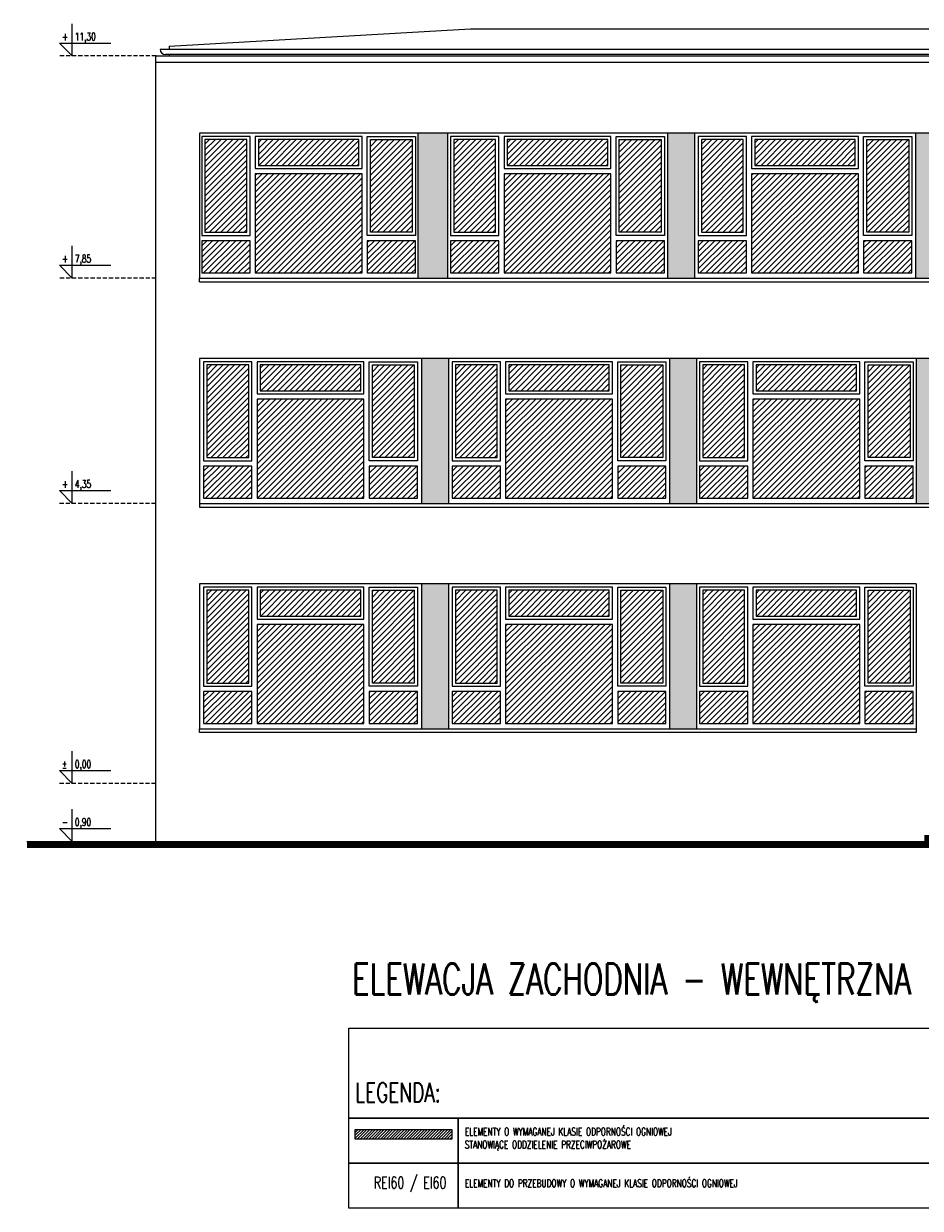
# Model space of a CAD drawing. Header units: millimetres. Extents: x 167273 to 188273, y -125105 to -88145.
# Tile 68 of 210: x 170918 to 172311, y -112165 to -110325. Entities that reach past the tile are written whole.
import ezdxf

# ---------------------------------------------------------------- set-up
doc = ezdxf.new("R2010")
doc.units = ezdxf.units.MM
for name, pattern in [('ACAD_ISO03W100', [30, 12, -18]), ('AUSGEZOGEN', [0]), ('HIDDEN', [9.525, 6.35, -3.175])]:
    doc.linetypes.add(name, pattern=pattern)
for name, color, linetype in [('!_ppoz', 10, 'Continuous'), ('a-op_leader', 9, 'Continuous'), ('a-op_text', 9, 'Continuous'), ('b-cienka', 9, 'Continuous'), ('b-przerywana1', 9, 'ACAD_ISO03W100'), ('b-widokowa', 7, 'Continuous'), ('b-ściany', 2, 'Continuous')]:
    doc.layers.add(name, color=color, linetype=linetype)
doc.layers.add('7031', color=7, linetype='AUSGEZOGEN', true_color=0x474b4e)
doc.layers.add('_SZYBY', color=7, linetype='Continuous', lineweight=5, true_color=0xb3b3b3)
doc.styles.add('PPAB_100', font='romans.shx', dxfattribs={"width": 0.7, "height": 12})
doc.styles.add('PPAB_50', font='romans.shx', dxfattribs={"width": 0.7, "height": 8})

# ---------------------------------------------------------------- blocks, each defined once
blk = doc.blocks.new('kota')
at = {"layer": 'a-op_text'}
for p, q in [((-27153.37, 102049.9), (-27153.37, 102074.9)), ((-27163.37, 102059.9), (-27123.37, 102059.9)), ((-27153.37, 102049.9), (-27163.37, 102059.9))]:
    blk.add_line(p, q, dxfattribs=at)
at = {"layer": 'a-op_text', "style": 'PPAB_50', "flags": 4}
for tag, p in [('ZNAK', (-27161.37, 102061.9)), ('WARTOSC', (-27151.37, 102061.9))]:
    blk.add_attdef(tag, p, '', height=8, dxfattribs=at)

msp = doc.modelspace()

# ---------------------------------------------------------------- hatches: boundary and pattern name
at = {"layer": '!_ppoz'}
h = msp.add_hatch(dxfattribs=at)
h.set_pattern_fill('ANSI31', color=256, style=0)
h.set_pattern_definition([(45, (-6795.055, -16692.299), (-2.24506403, 2.24506403), [])])
h.paths.add_polyline_path([(171583.44, -112042.7), (171433.44, -112042.7), (171433.44, -112057.7), (171583.44, -112057.7)])
at = {"layer": '7031'}
for points in [[(171576.44, -110495.35), (171530.44, -110495.35), (171530.44, -110720.35), (171576.44, -110720.35)], [(171960.44, -110495.35), (171918.44, -110495.35), (171918.44, -110720.35), (171960.44, -110720.35)], [(172344.44, -110495.35), (172303.44, -110495.35), (172303.44, -110720.35), (172344.44, -110720.35)], [(171578.44, -110845.35), (171536.44, -110845.35), (171536.44, -111070.35), (171578.44, -111070.35)], [(171963.44, -110845.35), (171921.44, -110845.35), (171921.44, -111070.35), (171963.44, -111070.35)], [(172349.44, -110845.35), (172304.44, -110845.35), (172304.44, -111070.35), (172349.44, -111070.35)], [(171578.44, -111195.35), (171536.44, -111195.35), (171536.44, -111420.35), (171578.44, -111420.35)], [(171963.44, -111195.35), (171921.44, -111195.35), (171921.44, -111420.35), (171963.44, -111420.35)]]:
    msp.add_hatch(color=256, dxfattribs=at).paths.add_polyline_path(points)
at = {"layer": '_SZYBY'}
h = msp.add_hatch(dxfattribs=at)
h.set_pattern_fill('ANSI31', color=256, scale=2, style=0)
h.set_pattern_definition([(45, (-4120.3415, 350), (-4.49012806, 4.49012806), [])])
h.paths.add_polyline_path([(171264.94, -110505.35), (171199.94, -110505.35), (171199.94, -110649.35), (171264.94, -110649.35)])
h.paths.add_polyline_path([(171269.94, -110662.35), (171194.94, -110662.35), (171194.94, -110712.35), (171269.94, -110712.35)])
h.paths.add_polyline_path([(171443.94, -110558.35), (171277.94, -110558.35), (171277.94, -110712.35), (171443.94, -110712.35)])
h.paths.add_polyline_path([(171438.94, -110505.35), (171282.94, -110505.35), (171282.94, -110545.35), (171438.94, -110545.35)])
h.paths.add_polyline_path([(171521.94, -110505.35), (171456.94, -110505.35), (171456.94, -110649.35), (171521.94, -110649.35)])
h.paths.add_polyline_path([(171526.94, -110662.35), (171451.94, -110662.35), (171451.94, -110712.35), (171526.94, -110712.35)])
h = msp.add_hatch(dxfattribs=at)
h.set_pattern_fill('ANSI31', color=256, scale=2, style=0)
h.set_pattern_definition([(45, (-3733.8415, 350), (-4.49012806, 4.49012806), [])])
h.paths.add_polyline_path([(171651.44, -110505.35), (171586.44, -110505.35), (171586.44, -110649.35), (171651.44, -110649.35)])
h.paths.add_polyline_path([(171656.44, -110662.35), (171581.44, -110662.35), (171581.44, -110712.35), (171656.44, -110712.35)])
h.paths.add_polyline_path([(171830.44, -110558.35), (171664.44, -110558.35), (171664.44, -110712.35), (171830.44, -110712.35)])
h.paths.add_polyline_path([(171825.44, -110505.35), (171669.44, -110505.35), (171669.44, -110545.35), (171825.44, -110545.35)])
h.paths.add_polyline_path([(171908.44, -110505.35), (171843.44, -110505.35), (171843.44, -110649.35), (171908.44, -110649.35)])
h.paths.add_polyline_path([(171913.44, -110662.35), (171838.44, -110662.35), (171838.44, -110712.35), (171913.44, -110712.35)])
h = msp.add_hatch(dxfattribs=at)
h.set_pattern_fill('ANSI31', color=256, scale=2, style=0)
h.set_pattern_definition([(45, (-3349.3415, 350), (-4.49012806, 4.49012806), [])])
h.paths.add_polyline_path([(172035.94, -110505.35), (171970.94, -110505.35), (171970.94, -110649.35), (172035.94, -110649.35)])
h.paths.add_polyline_path([(172040.94, -110662.35), (171965.94, -110662.35), (171965.94, -110712.35), (172040.94, -110712.35)])
h.paths.add_polyline_path([(172214.94, -110558.35), (172048.94, -110558.35), (172048.94, -110712.35), (172214.94, -110712.35)])
h.paths.add_polyline_path([(172209.94, -110505.35), (172053.94, -110505.35), (172053.94, -110545.35), (172209.94, -110545.35)])
h.paths.add_polyline_path([(172292.94, -110505.35), (172227.94, -110505.35), (172227.94, -110649.35), (172292.94, -110649.35)])
h.paths.add_polyline_path([(172297.94, -110662.35), (172222.94, -110662.35), (172222.94, -110712.35), (172297.94, -110712.35)])
h = msp.add_hatch(dxfattribs=at)
h.set_pattern_fill('ANSI31', color=256, scale=2, style=0)
h.set_pattern_definition([(45, (-4117.3415, -3e-11), (-4.49012806, 4.49012806), [])])
h.paths.add_polyline_path([(171267.94, -110855.35), (171202.94, -110855.35), (171202.94, -110999.35), (171267.94, -110999.35)])
h.paths.add_polyline_path([(171272.94, -111012.35), (171197.94, -111012.35), (171197.94, -111062.35), (171272.94, -111062.35)])
h.paths.add_polyline_path([(171446.94, -110908.35), (171280.94, -110908.35), (171280.94, -111062.35), (171446.94, -111062.35)])
h.paths.add_polyline_path([(171441.94, -110855.35), (171285.94, -110855.35), (171285.94, -110895.35), (171441.94, -110895.35)])
h.paths.add_polyline_path([(171524.94, -110855.35), (171459.94, -110855.35), (171459.94, -110999.35), (171524.94, -110999.35)])
h.paths.add_polyline_path([(171529.94, -111012.35), (171454.94, -111012.35), (171454.94, -111062.35), (171529.94, -111062.35)])
h = msp.add_hatch(dxfattribs=at)
h.set_pattern_fill('ANSI31', color=256, scale=2, style=0)
h.set_pattern_definition([(45, (-3731.3415, -3e-11), (-4.49012806, 4.49012806), [])])
h.paths.add_polyline_path([(171653.94, -110855.35), (171588.94, -110855.35), (171588.94, -110999.35), (171653.94, -110999.35)])
h.paths.add_polyline_path([(171658.94, -111012.35), (171583.94, -111012.35), (171583.94, -111062.35), (171658.94, -111062.35)])
h.paths.add_polyline_path([(171832.94, -110908.35), (171666.94, -110908.35), (171666.94, -111062.35), (171832.94, -111062.35)])
h.paths.add_polyline_path([(171827.94, -110855.35), (171671.94, -110855.35), (171671.94, -110895.35), (171827.94, -110895.35)])
h.paths.add_polyline_path([(171910.94, -110855.35), (171845.94, -110855.35), (171845.94, -110999.35), (171910.94, -110999.35)])
h.paths.add_polyline_path([(171915.94, -111012.35), (171840.94, -111012.35), (171840.94, -111062.35), (171915.94, -111062.35)])
h = msp.add_hatch(dxfattribs=at)
h.set_pattern_fill('ANSI31', color=256, scale=2, style=0)
h.set_pattern_definition([(45, (-3347.3415, -3e-11), (-4.49012806, 4.49012806), [])])
h.paths.add_polyline_path([(172037.94, -110855.35), (171972.94, -110855.35), (171972.94, -110999.35), (172037.94, -110999.35)])
h.paths.add_polyline_path([(172042.94, -111012.35), (171967.94, -111012.35), (171967.94, -111062.35), (172042.94, -111062.35)])
h.paths.add_polyline_path([(172216.94, -110908.35), (172050.94, -110908.35), (172050.94, -111062.35), (172216.94, -111062.35)])
h.paths.add_polyline_path([(172211.94, -110855.35), (172055.94, -110855.35), (172055.94, -110895.35), (172211.94, -110895.35)])
h.paths.add_polyline_path([(172294.94, -110855.35), (172229.94, -110855.35), (172229.94, -110999.35), (172294.94, -110999.35)])
h.paths.add_polyline_path([(172299.94, -111012.35), (172224.94, -111012.35), (172224.94, -111062.35), (172299.94, -111062.35)])
h = msp.add_hatch(dxfattribs=at)
h.set_pattern_fill('ANSI31', color=256, scale=2, style=0)
h.set_pattern_definition([(45, (-4117.3415, -350), (-4.49012806, 4.49012806), [])])
h.paths.add_polyline_path([(171267.94, -111205.35), (171202.94, -111205.35), (171202.94, -111349.35), (171267.94, -111349.35)])
h.paths.add_polyline_path([(171272.94, -111362.35), (171197.94, -111362.35), (171197.94, -111412.35), (171272.94, -111412.35)])
h.paths.add_polyline_path([(171446.94, -111258.35), (171280.94, -111258.35), (171280.94, -111412.35), (171446.94, -111412.35)])
h.paths.add_polyline_path([(171441.94, -111205.35), (171285.94, -111205.35), (171285.94, -111245.35), (171441.94, -111245.35)])
h.paths.add_polyline_path([(171524.94, -111205.35), (171459.94, -111205.35), (171459.94, -111349.35), (171524.94, -111349.35)])
h.paths.add_polyline_path([(171529.94, -111362.35), (171454.94, -111362.35), (171454.94, -111412.35), (171529.94, -111412.35)])
h = msp.add_hatch(dxfattribs=at)
h.set_pattern_fill('ANSI31', color=256, scale=2, style=0)
h.set_pattern_definition([(45, (-3731.3415, -350), (-4.49012806, 4.49012806), [])])
h.paths.add_polyline_path([(171653.94, -111205.35), (171588.94, -111205.35), (171588.94, -111349.35), (171653.94, -111349.35)])
h.paths.add_polyline_path([(171658.94, -111362.35), (171583.94, -111362.35), (171583.94, -111412.35), (171658.94, -111412.35)])
h.paths.add_polyline_path([(171832.94, -111258.35), (171666.94, -111258.35), (171666.94, -111412.35), (171832.94, -111412.35)])
h.paths.add_polyline_path([(171827.94, -111205.35), (171671.94, -111205.35), (171671.94, -111245.35), (171827.94, -111245.35)])
h.paths.add_polyline_path([(171910.94, -111205.35), (171845.94, -111205.35), (171845.94, -111349.35), (171910.94, -111349.35)])
h.paths.add_polyline_path([(171915.94, -111362.35), (171840.94, -111362.35), (171840.94, -111412.35), (171915.94, -111412.35)])
h = msp.add_hatch(dxfattribs=at)
h.set_pattern_fill('ANSI31', color=256, scale=2, style=0)
h.set_pattern_definition([(45, (-3347.3415, -350), (-4.49012806, 4.49012806), [])])
h.paths.add_polyline_path([(172037.94, -111205.35), (171972.94, -111205.35), (171972.94, -111349.35), (172037.94, -111349.35)])
h.paths.add_polyline_path([(172042.94, -111362.35), (171967.94, -111362.35), (171967.94, -111412.35), (172042.94, -111412.35)])
h.paths.add_polyline_path([(172216.94, -111258.35), (172050.94, -111258.35), (172050.94, -111412.35), (172216.94, -111412.35)])
h.paths.add_polyline_path([(172211.94, -111205.35), (172055.94, -111205.35), (172055.94, -111245.35), (172211.94, -111245.35)])
h.paths.add_polyline_path([(172294.94, -111205.35), (172229.94, -111205.35), (172229.94, -111349.35), (172294.94, -111349.35)])
h.paths.add_polyline_path([(172299.94, -111362.35), (172224.94, -111362.35), (172224.94, -111412.35), (172299.94, -111412.35)])

# ---------------------------------------------------------------- linework, layer by layer
at = {"layer": '!_ppoz'}
msp.add_lwpolyline([(171433.44, -112042.7), (171583.44, -112042.7), (171583.44, -112057.7), (171433.44, -112057.7)], close=True, dxfattribs=at)
at = {"layer": 'a-op_leader'}
for points in [[(171423.44, -111885.2), (172423.44, -111885.2), (172423.44, -112025.2), (171423.44, -112025.2)], [(171423.44, -112025.2), (171593.44, -112025.2), (171593.44, -112095.2), (171423.44, -112095.2)], [(171593.44, -112025.2), (172423.44, -112025.2), (172423.44, -112095.2), (171593.44, -112095.2)], [(171423.44, -112095.2), (171593.44, -112095.2), (171593.44, -112165.2), (171423.44, -112165.2)], [(171593.44, -112095.2), (172423.44, -112095.2), (172423.44, -112165.2), (171593.44, -112165.2)]]:
    msp.add_lwpolyline(points, close=True, dxfattribs=at)
at = {"layer": 'b-cienka'}
for points in [[(171269.94, -110500.35), (171194.94, -110500.35), (171194.94, -110654.35), (171269.94, -110654.35)], [(171443.94, -110500.35), (171277.94, -110500.35), (171277.94, -110550.35), (171443.94, -110550.35)], [(171526.94, -110654.35), (171451.94, -110654.35), (171451.94, -110500.35), (171526.94, -110500.35)], [(171656.44, -110500.35), (171581.44, -110500.35), (171581.44, -110654.35), (171656.44, -110654.35)], [(171830.44, -110500.35), (171664.44, -110500.35), (171664.44, -110550.35), (171830.44, -110550.35)], [(171913.44, -110654.35), (171838.44, -110654.35), (171838.44, -110500.35), (171913.44, -110500.35)], [(172040.94, -110500.35), (171965.94, -110500.35), (171965.94, -110654.35), (172040.94, -110654.35)], [(172214.94, -110500.35), (172048.94, -110500.35), (172048.94, -110550.35), (172214.94, -110550.35)], [(172297.94, -110654.35), (172222.94, -110654.35), (172222.94, -110500.35), (172297.94, -110500.35)], [(171264.94, -110505.35), (171199.94, -110505.35), (171199.94, -110649.35), (171264.94, -110649.35)], [(171438.94, -110505.35), (171282.94, -110505.35), (171282.94, -110545.35), (171438.94, -110545.35)], [(171521.94, -110649.35), (171456.94, -110649.35), (171456.94, -110505.35), (171521.94, -110505.35)], [(171651.44, -110505.35), (171586.44, -110505.35), (171586.44, -110649.35), (171651.44, -110649.35)], [(171825.44, -110505.35), (171669.44, -110505.35), (171669.44, -110545.35), (171825.44, -110545.35)], [(171908.44, -110649.35), (171843.44, -110649.35), (171843.44, -110505.35), (171908.44, -110505.35)], [(172035.94, -110505.35), (171970.94, -110505.35), (171970.94, -110649.35), (172035.94, -110649.35)], [(172209.94, -110505.35), (172053.94, -110505.35), (172053.94, -110545.35), (172209.94, -110545.35)], [(172292.94, -110649.35), (172227.94, -110649.35), (172227.94, -110505.35), (172292.94, -110505.35)], [(171443.94, -110558.35), (171277.94, -110558.35), (171277.94, -110712.35), (171443.94, -110712.35)], [(171830.44, -110558.35), (171664.44, -110558.35), (171664.44, -110712.35), (171830.44, -110712.35)], [(172214.94, -110558.35), (172048.94, -110558.35), (172048.94, -110712.35), (172214.94, -110712.35)], [(171269.94, -110662.35), (171194.94, -110662.35), (171194.94, -110712.35), (171269.94, -110712.35)], [(171526.94, -110662.35), (171451.94, -110662.35), (171451.94, -110712.35), (171526.94, -110712.35)], [(171656.44, -110662.35), (171581.44, -110662.35), (171581.44, -110712.35), (171656.44, -110712.35)], [(171913.44, -110662.35), (171838.44, -110662.35), (171838.44, -110712.35), (171913.44, -110712.35)], [(172040.94, -110662.35), (171965.94, -110662.35), (171965.94, -110712.35), (172040.94, -110712.35)], [(172297.94, -110662.35), (172222.94, -110662.35), (172222.94, -110712.35), (172297.94, -110712.35)], [(171272.94, -110850.35), (171197.94, -110850.35), (171197.94, -111004.35), (171272.94, -111004.35)], [(171446.94, -110850.35), (171280.94, -110850.35), (171280.94, -110900.35), (171446.94, -110900.35)], [(171529.94, -111004.35), (171454.94, -111004.35), (171454.94, -110850.35), (171529.94, -110850.35)], [(171658.94, -110850.35), (171583.94, -110850.35), (171583.94, -111004.35), (171658.94, -111004.35)], [(171832.94, -110850.35), (171666.94, -110850.35), (171666.94, -110900.35), (171832.94, -110900.35)], [(171915.94, -111004.35), (171840.94, -111004.35), (171840.94, -110850.35), (171915.94, -110850.35)], [(172042.94, -110850.35), (171967.94, -110850.35), (171967.94, -111004.35), (172042.94, -111004.35)], [(172216.94, -110850.35), (172050.94, -110850.35), (172050.94, -110900.35), (172216.94, -110900.35)], [(172299.94, -111004.35), (172224.94, -111004.35), (172224.94, -110850.35), (172299.94, -110850.35)], [(171267.94, -110855.35), (171202.94, -110855.35), (171202.94, -110999.35), (171267.94, -110999.35)], [(171441.94, -110855.35), (171285.94, -110855.35), (171285.94, -110895.35), (171441.94, -110895.35)], [(171524.94, -110999.35), (171459.94, -110999.35), (171459.94, -110855.35), (171524.94, -110855.35)], [(171653.94, -110855.35), (171588.94, -110855.35), (171588.94, -110999.35), (171653.94, -110999.35)], [(171827.94, -110855.35), (171671.94, -110855.35), (171671.94, -110895.35), (171827.94, -110895.35)], [(171910.94, -110999.35), (171845.94, -110999.35), (171845.94, -110855.35), (171910.94, -110855.35)], [(172037.94, -110855.35), (171972.94, -110855.35), (171972.94, -110999.35), (172037.94, -110999.35)], [(172211.94, -110855.35), (172055.94, -110855.35), (172055.94, -110895.35), (172211.94, -110895.35)], [(172294.94, -110999.35), (172229.94, -110999.35), (172229.94, -110855.35), (172294.94, -110855.35)], [(171446.94, -110908.35), (171280.94, -110908.35), (171280.94, -111062.35), (171446.94, -111062.35)], [(171832.94, -110908.35), (171666.94, -110908.35), (171666.94, -111062.35), (171832.94, -111062.35)], [(172216.94, -110908.35), (172050.94, -110908.35), (172050.94, -111062.35), (172216.94, -111062.35)], [(171272.94, -111012.35), (171197.94, -111012.35), (171197.94, -111062.35), (171272.94, -111062.35)], [(171529.94, -111012.35), (171454.94, -111012.35), (171454.94, -111062.35), (171529.94, -111062.35)], [(171658.94, -111012.35), (171583.94, -111012.35), (171583.94, -111062.35), (171658.94, -111062.35)], [(171915.94, -111012.35), (171840.94, -111012.35), (171840.94, -111062.35), (171915.94, -111062.35)], [(172042.94, -111012.35), (171967.94, -111012.35), (171967.94, -111062.35), (172042.94, -111062.35)], [(172299.94, -111012.35), (172224.94, -111012.35), (172224.94, -111062.35), (172299.94, -111062.35)], [(171272.94, -111200.35), (171197.94, -111200.35), (171197.94, -111354.35), (171272.94, -111354.35)], [(171267.94, -111205.35), (171202.94, -111205.35), (171202.94, -111349.35), (171267.94, -111349.35)], [(171446.94, -111200.35), (171280.94, -111200.35), (171280.94, -111250.35), (171446.94, -111250.35)], [(171441.94, -111205.35), (171285.94, -111205.35), (171285.94, -111245.35), (171441.94, -111245.35)], [(171529.94, -111354.35), (171454.94, -111354.35), (171454.94, -111200.35), (171529.94, -111200.35)], [(171524.94, -111349.35), (171459.94, -111349.35), (171459.94, -111205.35), (171524.94, -111205.35)], [(171658.94, -111200.35), (171583.94, -111200.35), (171583.94, -111354.35), (171658.94, -111354.35)], [(171653.94, -111205.35), (171588.94, -111205.35), (171588.94, -111349.35), (171653.94, -111349.35)], [(171832.94, -111200.35), (171666.94, -111200.35), (171666.94, -111250.35), (171832.94, -111250.35)], [(171827.94, -111205.35), (171671.94, -111205.35), (171671.94, -111245.35), (171827.94, -111245.35)], [(171915.94, -111354.35), (171840.94, -111354.35), (171840.94, -111200.35), (171915.94, -111200.35)], [(171910.94, -111349.35), (171845.94, -111349.35), (171845.94, -111205.35), (171910.94, -111205.35)], [(172042.94, -111200.35), (171967.94, -111200.35), (171967.94, -111354.35), (172042.94, -111354.35)], [(172037.94, -111205.35), (171972.94, -111205.35), (171972.94, -111349.35), (172037.94, -111349.35)], [(172216.94, -111200.35), (172050.94, -111200.35), (172050.94, -111250.35), (172216.94, -111250.35)], [(172211.94, -111205.35), (172055.94, -111205.35), (172055.94, -111245.35), (172211.94, -111245.35)], [(172299.94, -111354.35), (172224.94, -111354.35), (172224.94, -111200.35), (172299.94, -111200.35)], [(172294.94, -111349.35), (172229.94, -111349.35), (172229.94, -111205.35), (172294.94, -111205.35)], [(171446.94, -111258.35), (171280.94, -111258.35), (171280.94, -111412.35), (171446.94, -111412.35)], [(171832.94, -111258.35), (171666.94, -111258.35), (171666.94, -111412.35), (171832.94, -111412.35)], [(172216.94, -111258.35), (172050.94, -111258.35), (172050.94, -111412.35), (172216.94, -111412.35)], [(171272.94, -111362.35), (171197.94, -111362.35), (171197.94, -111412.35), (171272.94, -111412.35)], [(171529.94, -111362.35), (171454.94, -111362.35), (171454.94, -111412.35), (171529.94, -111412.35)], [(171658.94, -111362.35), (171583.94, -111362.35), (171583.94, -111412.35), (171658.94, -111412.35)], [(171915.94, -111362.35), (171840.94, -111362.35), (171840.94, -111412.35), (171915.94, -111412.35)], [(172042.94, -111362.35), (171967.94, -111362.35), (171967.94, -111412.35), (172042.94, -111412.35)], [(172299.94, -111362.35), (172224.94, -111362.35), (172224.94, -111412.35), (172299.94, -111412.35)]]:
    msp.add_lwpolyline(points, close=True, dxfattribs=at)
at = {"layer": 'b-przerywana1', "linetype": 'HIDDEN'}
for p, q in [((171123.94, -110375.35), (170973.94, -110375.35)), ((171123.94, -110720.35), (170973.94, -110720.35)), ((171123.44, -111070.35), (170973.94, -111070.35)), ((171123.44, -111505.35), (170973.94, -111505.35))]:
    msp.add_line(p, q, dxfattribs=at)
at = {"layer": 'b-widokowa'}
for p, q in [((171144.44, -110360.35), (171612.44, -110333.35)), ((171612.44, -110333.35), (178945.44, -110333.35)), ((173851.44, -110365.35), (171130.44, -110365.35)), ((171144.44, -110360.35), (171144.44, -110365.35)), ((171123.44, -111595.35), (171123.44, -110375.35)), ((171123.44, -110375.35), (179434.44, -110375.35)), ((171123.44, -110385.35), (173856.44, -110385.35)), ((173851.44, -110373.35), (171138.44, -110373.35)), ((171144.44, -110373.35), (171144.44, -110375.35)), ((171191.44, -110495.35), (171191.44, -110720.35)), ((173856.44, -110495.35), (171191.44, -110495.35)), ((171530.44, -110495.35), (171530.44, -110720.35)), ((171576.44, -110495.35), (171576.44, -110720.35)), ((171918.44, -110495.35), (171918.44, -110720.35)), ((171960.44, -110495.35), (171960.44, -110720.35)), ((172303.44, -110495.35), (172303.44, -110720.35)), ((171191.44, -110720.35), (173856.44, -110720.35)), ((171191.44, -110726.35), (171191.44, -110720.35)), ((171191.44, -110726.35), (173856.44, -110726.35)), ((171191.44, -110845.35), (171191.44, -111070.35)), ((173856.44, -110845.35), (171191.44, -110845.35)), ((171536.44, -110845.35), (171536.44, -111070.35)), ((171578.44, -110845.35), (171578.44, -111070.35)), ((171921.44, -110845.35), (171921.44, -111070.35)), ((171963.44, -110845.35), (171963.44, -111070.35)), ((172304.44, -110845.35), (172304.44, -111070.35)), ((171191.44, -111070.35), (171191.44, -111076.35)), ((171191.44, -111070.35), (173856.44, -111070.35)), ((171191.44, -111076.35), (173856.44, -111076.35)), ((171191.44, -111195.35), (171191.44, -111420.35)), ((172304.44, -111195.35), (171191.44, -111195.35)), ((171536.44, -111195.35), (171536.44, -111420.35)), ((171578.44, -111195.35), (171578.44, -111420.35)), ((171921.44, -111195.35), (171921.44, -111420.35)), ((171963.44, -111195.35), (171963.44, -111420.35)), ((172304.44, -111195.35), (172304.44, -111420.35)), ((171191.44, -111426.35), (171191.44, -111420.35)), ((171191.44, -111420.35), (172304.44, -111420.35)), ((172304.44, -111420.35), (172304.44, -111426.35)), ((172304.44, -111426.35), (171191.44, -111426.35))]:
    msp.add_line(p, q, dxfattribs=at)
msp.add_arc((171138.44, -110365.35), 8, 180, 270, dxfattribs=at)
at = {"layer": 'b-ściany'}
msp.add_line((170923.44, -111595.35), (172317.44, -111595.35), dxfattribs=at)
at = {"layer": 'b-ściany', "const_width": 10}
msp.add_lwpolyline([(179573.44, -111600.35), (173514.08, -111600.35), (173514.08, -111590.35), (172322.44, -111590.35), (172322.44, -111600.35), (170923.44, -111600.35)], dxfattribs=at)

# ---------------------------------------------------------------- block references
at = {"layer": 'a-op_text'}
ref = msp.add_blockref('kota', (225300.69, -314475.16), dxfattribs=dict(at, xscale=2, yscale=2, zscale=2))
ref.add_attrib('ZNAK', '+', (170977.94, -110351.35), dxfattribs={"height": 12, "style": 'PPAB_100', "width": 0.7})
ref.add_attrib('WARTOSC', '11,30', (170997.94, -110351.35), dxfattribs={"height": 12, "style": 'PPAB_100', "width": 0.7})
ref = msp.add_blockref('kota', (225300.69, -314820.16), dxfattribs=dict(at, xscale=2, yscale=2, zscale=2))
ref.add_attrib('ZNAK', '+', (170977.94, -110696.35), dxfattribs={"height": 12, "style": 'PPAB_100', "width": 0.7})
ref.add_attrib('WARTOSC', '7,85', (170997.94, -110696.35), dxfattribs={"height": 12, "style": 'PPAB_100', "width": 0.7})
ref = msp.add_blockref('kota', (225300.69, -315170.16), dxfattribs=dict(at, xscale=2, yscale=2, zscale=2))
ref.add_attrib('ZNAK', '+', (170977.94, -111046.35), dxfattribs={"height": 12, "style": 'PPAB_100', "width": 0.7})
ref.add_attrib('WARTOSC', '4,35', (170997.94, -111046.35), dxfattribs={"height": 12, "style": 'PPAB_100', "width": 0.7})
ref = msp.add_blockref('kota', (225300.69, -315605.16), dxfattribs=dict(at, xscale=2, yscale=2, zscale=2))
ref.add_attrib('ZNAK', '%%p', (170977.94, -111481.35), dxfattribs={"height": 12, "style": 'PPAB_100', "width": 0.7})
ref.add_attrib('WARTOSC', '0,00', (170997.94, -111481.35), dxfattribs={"height": 12, "style": 'PPAB_100', "width": 0.7})
ref = msp.add_blockref('kota', (225300.69, -315695.16), dxfattribs=dict(at, xscale=2, yscale=2, zscale=2))
ref.add_attrib('ZNAK', '-', (170977.94, -111571.35), dxfattribs={"height": 12, "style": 'PPAB_100', "width": 0.7})
ref.add_attrib('WARTOSC', '0,90', (170997.94, -111571.35), dxfattribs={"height": 12, "style": 'PPAB_100', "width": 0.7})

# ---------------------------------------------------------------- texts
at = {"layer": '!_ppoz', "insert": (171575, -112116.3), "char_height": 18, "width": 600, "attachment_point": 3, "style": 'PPAB_100'}
msp.add_mtext('{\\Fromans.shx|c238;REI60 / EI60}', dxfattribs=at)
at = {"layer": 'a-op_text', "linetype": 'ByBlock', "insert": (171428.44, -111785.2), "char_height": 48, "width": 2825.6775, "attachment_point": 1, "style": 'PPAB_100'}
msp.add_mtext('{\\Fromans.shx|c238;ELEWACJA ZACHODNIA - WEWNĘTRZNA}', dxfattribs=at)
at = {"layer": 'a-op_text', "ltscale": 0.5, "width": 5874.378, "attachment_point": 1, "style": 'PPAB_100'}
for s, insert, char_height in [('LEGENDA:', (171433.44, -111970.2), 30), ('ELEMENTY O WYMAGANEJ KLASIE ODPORNOŚCI OGNIOWEJ\\PSTANOWIĄCE ODDZIELENIE PRZECIWPOŻAROWE', (171603.44, -112040.2), 12), ('ELEMENTY DO PRZEBUDOWY O WYMAGANEJ KLASIE ODPORNOŚCI OGNIOWEJ', (171603.44, -112120.2), 12)]:
    msp.add_mtext(s, dxfattribs=dict(at, insert=insert, char_height=char_height))

doc.saveas('drawing.dxf')
